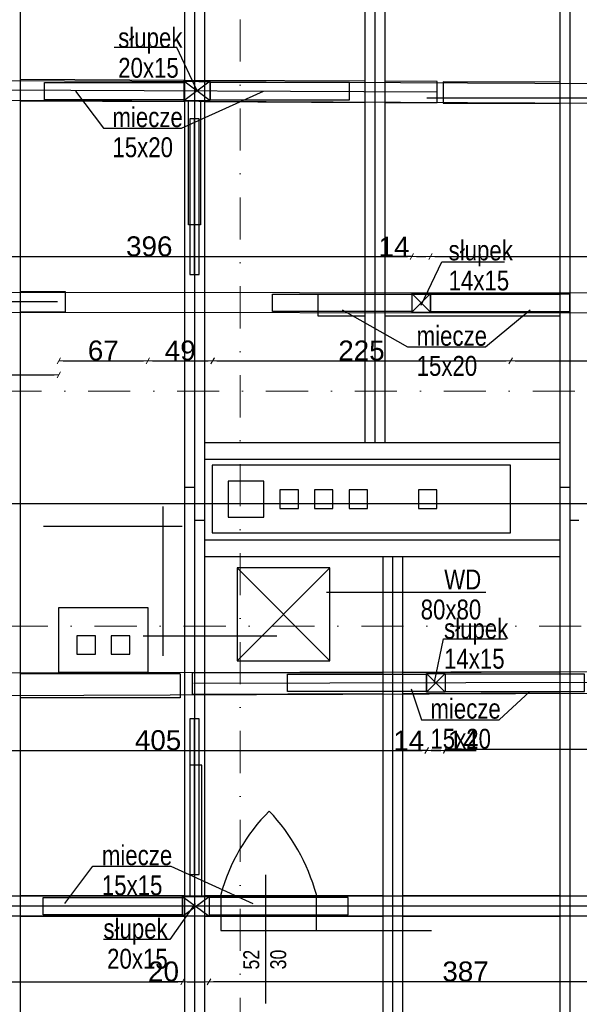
# Model space of a CAD drawing. Header units: millimetres. Extents: x 77315 to 2132699, y -120257 to -89040.
# Tile 17 of 56: x 629821 to 634041, y -114467 to -107044. Entities that reach past the tile are written whole.
import ezdxf

# ---------------------------------------------------------------- set-up
doc = ezdxf.new("R2010")
doc.units = ezdxf.units.MM
doc.header["$MEASUREMENT"] = 0
doc.linetypes.add('Dot & Dashed', pattern=[670.277762, 317.5, -176.388889, 0, -176.388874])
for name, color, linetype in [('A-OKNA-OPIS', 7, 'Continuous'), ('DIM MALY', 7, 'Continuous'), ('Nowe_Interior - Lamp', 7, 'Continuous'), ('opisy inne', 7, 'Continuous'), ('OSIE', 7, 'Continuous'), ('platew', 7, 'Continuous'), ('podwaliny', 7, 'Continuous'), ('SCIANY_KONSTR', 7, 'Continuous'), ('Structural - Grid', 7, 'Continuous'), ('wiezba', 7, 'Continuous')]:
    doc.layers.add(name, color=color, linetype=linetype)
doc.styles.add('STYL_AUTOMATYCZNY_2', font='arial.ttf')
doc.styles.add('STYL_AUTOMATYCZNY_3', font='arial.ttf', dxfattribs={"width": 0.8})
doc.dimstyles.new('STYL_AUTOMATYCZNY__11', dxfattribs={"dimtxt": 150, "dimasz": 34.231941, "dimexe": 0.18, "dimexo": 0.0625, "dimgap": 0, "dimtad": 1, "dimtih": 1, "dimtoh": 1, "dimdec": 0, "dimlfac": 0.1, "dimzin": 0, "dimdsep": 46, "dimtxsty": 'STYL_AUTOMATYCZNY_2', "dimblk": 'ARROWHEAD_2', "dimblk1": 'ARROWHEAD_2', "dimblk2": 'ARROWHEAD_2', "dimcen": 0.09, "dimse1": 1, "dimse2": 1, "dimclrd": 5, "dimclre": 5, "dimclrt": 1, "dimadec": 0, "dimazin": 0, "dimtfac": 1, "dimtdec": 4, "dimtmove": 2, "dimatfit": 3, "dimfxl": 0, "dimtolj": 1, "dimtzin": 0, "dimarcsym": 0})
doc.dimstyles.new('STYL_AUTOMATYCZNY__8', dxfattribs={"dimtxt": 150, "dimasz": 34.231941, "dimexe": 0.18, "dimexo": 0.0625, "dimgap": 0, "dimtad": 1, "dimdec": 0, "dimlfac": 0.1, "dimzin": 0, "dimdsep": 46, "dimtxsty": 'STYL_AUTOMATYCZNY_2', "dimblk": 'ARROWHEAD_2', "dimblk1": 'ARROWHEAD_2', "dimblk2": 'ARROWHEAD_2', "dimcen": 0.09, "dimse1": 1, "dimse2": 1, "dimclrd": 5, "dimclre": 5, "dimclrt": 1, "dimadec": 0, "dimazin": 0, "dimtfac": 1, "dimtdec": 4, "dimtmove": 0, "dimatfit": 3, "dimfxl": 0, "dimtolj": 1, "dimtzin": 0, "dimarcsym": 0})
doc.dimstyles.new('STYL_AUTOMATYCZNY__9', dxfattribs={"dimtxt": 150, "dimasz": 34.231941, "dimexe": 0.18, "dimexo": 0.0625, "dimgap": 0, "dimtad": 1, "dimtih": 1, "dimtoh": 1, "dimdec": 0, "dimlfac": 0.1, "dimzin": 0, "dimdsep": 46, "dimtxsty": 'STYL_AUTOMATYCZNY_2', "dimblk": 'ARROWHEAD_2', "dimblk1": 'ARROWHEAD_2', "dimblk2": 'ARROWHEAD_2', "dimcen": 0.09, "dimse1": 1, "dimse2": 1, "dimclrd": 5, "dimclre": 5, "dimclrt": 1, "dimadec": 0, "dimazin": 0, "dimtfac": 1, "dimtdec": 4, "dimtmove": 0, "dimatfit": 3, "dimfxl": 0, "dimtolj": 1, "dimtzin": 0, "dimarcsym": 0})

# ---------------------------------------------------------------- blocks, each defined once
blk = doc.blocks.new('ARROWHEAD_2')
at = {"color": 0, "linetype": 'Continuous', "lineweight": 0}
for p, q in [((0, 0), (-1, 0)), ((-0.38, -0.66), (0.38, 0.66))]:
    blk.add_line(p, q, dxfattribs=at)
blk = doc.blocks.new('*D1220', base_point=(536116.7, -11361.7))
at = {"layer": 'Defpoints', "color": 0}
for p in [(631048.9, -114044.4), (627089, -114149.3), (631048.9, -114296.4)]:
    blk.add_point(p, dxfattribs=at)
at = {"layer": 'DIM MALY', "color": 5, "lineweight": -2}
blk.add_line((627123.3, -114296.4), (631014.7, -114296.4), dxfattribs=at)
at = {"layer": 'DIM MALY', "color": 5, "lineweight": -2, "xscale": 34.23194115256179, "yscale": 34.23194115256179, "zscale": 34.23194115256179, "rotation": 180}
blk.add_blockref('ARROWHEAD_2', (627089, -114296.4), dxfattribs=at)
at = {"layer": 'DIM MALY', "color": 5, "lineweight": -2, "xscale": 34.23194115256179, "yscale": 34.23194115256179, "zscale": 34.23194115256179}
blk.add_blockref('ARROWHEAD_2', (631048.9, -114296.4), dxfattribs=at)
at = {"layer": 'DIM MALY', "color": 1, "insert": (629068.6, -114219.8), "char_height": 150, "attachment_point": 5, "style": 'STYL_AUTOMATYCZNY_2'}
blk.add_mtext('\\A1;396', dxfattribs=at)
blk = doc.blocks.new('*D1222', base_point=(536116.7, -11361.7))
at = {"layer": 'Defpoints', "color": 0}
for p in [(631048.9, -114044.4), (627089, -114149.3), (631048.9, -114296.4)]:
    blk.add_point(p, dxfattribs=at)
at = {"layer": 'DIM MALY', "color": 5, "lineweight": -2}
blk.add_line((627123.3, -114296.4), (631014.7, -114296.4), dxfattribs=at)
at = {"layer": 'DIM MALY', "color": 5, "lineweight": -2, "xscale": 34.23194115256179, "yscale": 34.23194115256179, "zscale": 34.23194115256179, "rotation": 180}
blk.add_blockref('ARROWHEAD_2', (627089, -114296.4), dxfattribs=at)
at = {"layer": 'DIM MALY', "color": 5, "lineweight": -2, "xscale": 34.23194115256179, "yscale": 34.23194115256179, "zscale": 34.23194115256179}
blk.add_blockref('ARROWHEAD_2', (631048.9, -114296.4), dxfattribs=at)
at = {"layer": 'DIM MALY', "color": 1, "insert": (629068.6, -114219.8), "char_height": 150, "attachment_point": 5, "style": 'STYL_AUTOMATYCZNY_2'}
blk.add_mtext('\\A1;396', dxfattribs=at)
blk = doc.blocks.new('*D1223', base_point=(536116.7, -11361.7))
at = {"layer": 'Defpoints', "color": 0}
for p in [(631248.9, -113932.6), (631048.9, -114044.4), (631248.9, -114296.4)]:
    blk.add_point(p, dxfattribs=at)
at = {"layer": 'DIM MALY', "color": 5, "lineweight": -2}
for p, q in [((631014.7, -114296.4), (630797.8, -114296.4)), ((631048.9, -114296.4), (631014.7, -114296.4)), ((631083.1, -114296.4), (631214.7, -114296.4))]:
    blk.add_line(p, q, dxfattribs=at)
at = {"layer": 'DIM MALY', "color": 5, "lineweight": -2, "xscale": 34.23194115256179, "yscale": 34.23194115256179, "zscale": 34.23194115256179, "rotation": 180}
blk.add_blockref('ARROWHEAD_2', (631048.9, -114296.4), dxfattribs=at)
at = {"layer": 'DIM MALY', "color": 5, "lineweight": -2, "xscale": 34.23194115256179, "yscale": 34.23194115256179, "zscale": 34.23194115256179}
blk.add_blockref('ARROWHEAD_2', (631248.9, -114296.4), dxfattribs=at)
at = {"layer": 'DIM MALY', "color": 1, "insert": (630906.2, -114219.8), "char_height": 150, "attachment_point": 5, "style": 'STYL_AUTOMATYCZNY_2'}
blk.add_mtext('\\A1;20', dxfattribs=at)
blk = doc.blocks.new('*D1224', base_point=(536116.7, -11361.7))
at = {"layer": 'Defpoints', "color": 0}
for p in [(635118.9, -114005.5), (631248.9, -114044.4), (631248.9, -114296.4)]:
    blk.add_point(p, dxfattribs=at)
at = {"layer": 'DIM MALY', "color": 5, "lineweight": -2}
blk.add_line((635084.7, -114296.4), (631283.1, -114296.4), dxfattribs=at)
at = {"layer": 'DIM MALY', "color": 5, "lineweight": -2, "xscale": 34.23194115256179, "yscale": 34.23194115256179, "zscale": 34.23194115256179, "rotation": 180}
blk.add_blockref('ARROWHEAD_2', (631248.9, -114296.4), dxfattribs=at)
at = {"layer": 'DIM MALY', "color": 5, "lineweight": -2, "xscale": 34.23194115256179, "yscale": 34.23194115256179, "zscale": 34.23194115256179}
blk.add_blockref('ARROWHEAD_2', (635118.9, -114296.4), dxfattribs=at)
at = {"layer": 'DIM MALY', "color": 1, "insert": (633183.5, -114219.8), "char_height": 150, "attachment_point": 5, "style": 'STYL_AUTOMATYCZNY_2'}
blk.add_mtext('\\A1;387', dxfattribs=at)
blk = doc.blocks.new('*D1238', base_point=(536116.7, -11361.7))
at = {"layer": 'Defpoints', "color": 0}
for p in [(632778.9, -108742.6), (632918.9, -108830.2), (632918.9, -109080.6)]:
    blk.add_point(p, dxfattribs=at)
at = {"layer": 'DIM MALY', "color": 5, "lineweight": -2}
for p, q in [((632744.7, -108830.2), (632544.5, -108830.2)), ((632778.9, -108830.2), (632744.7, -108830.2)), ((632813.1, -108830.2), (632884.7, -108830.2))]:
    blk.add_line(p, q, dxfattribs=at)
at = {"layer": 'DIM MALY', "color": 5, "lineweight": -2, "xscale": 34.23194115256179, "yscale": 34.23194115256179, "zscale": 34.23194115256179, "rotation": 180}
blk.add_blockref('ARROWHEAD_2', (632778.9, -108830.2), dxfattribs=at)
at = {"layer": 'DIM MALY', "color": 5, "lineweight": -2, "xscale": 34.23194115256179, "yscale": 34.23194115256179, "zscale": 34.23194115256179}
blk.add_blockref('ARROWHEAD_2', (632918.9, -108830.2), dxfattribs=at)
at = {"layer": 'DIM MALY', "color": 1, "insert": (632644.6, -108754.9), "char_height": 150, "attachment_point": 5, "style": 'STYL_AUTOMATYCZNY_2'}
blk.add_mtext('\\A1;14', dxfattribs=at)
blk = doc.blocks.new('*D1240', base_point=(536116.7, -11361.7))
at = {"layer": 'Defpoints', "color": 0}
for p in [(632778.9, -108742.6), (632918.9, -108830.2), (632918.9, -109080.6)]:
    blk.add_point(p, dxfattribs=at)
at = {"layer": 'DIM MALY', "color": 5, "lineweight": -2}
for p, q in [((632744.7, -108830.2), (632544.5, -108830.2)), ((632778.9, -108830.2), (632744.7, -108830.2)), ((632813.1, -108830.2), (632884.7, -108830.2))]:
    blk.add_line(p, q, dxfattribs=at)
at = {"layer": 'DIM MALY', "color": 5, "lineweight": -2, "xscale": 34.23194115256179, "yscale": 34.23194115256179, "zscale": 34.23194115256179, "rotation": 180}
blk.add_blockref('ARROWHEAD_2', (632778.9, -108830.2), dxfattribs=at)
at = {"layer": 'DIM MALY', "color": 5, "lineweight": -2, "xscale": 34.23194115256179, "yscale": 34.23194115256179, "zscale": 34.23194115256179}
blk.add_blockref('ARROWHEAD_2', (632918.9, -108830.2), dxfattribs=at)
at = {"layer": 'DIM MALY', "color": 1, "insert": (632644.6, -108754.9), "char_height": 150, "attachment_point": 5, "style": 'STYL_AUTOMATYCZNY_2'}
blk.add_mtext('\\A1;14', dxfattribs=at)
blk = doc.blocks.new('*D1241', base_point=(536116.7, -11361.7))
at = {"layer": 'Defpoints', "color": 0}
for p in [(636878.9, -108830.2), (636878.9, -108885.7), (632918.9, -109080.6)]:
    blk.add_point(p, dxfattribs=at)
at = {"layer": 'DIM MALY', "color": 5, "lineweight": -2}
blk.add_line((632953.1, -108830.2), (636844.7, -108830.2), dxfattribs=at)
at = {"layer": 'DIM MALY', "color": 5, "lineweight": -2, "xscale": 34.23194115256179, "yscale": 34.23194115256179, "zscale": 34.23194115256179, "rotation": 180}
blk.add_blockref('ARROWHEAD_2', (632918.9, -108830.2), dxfattribs=at)
at = {"layer": 'DIM MALY', "color": 5, "lineweight": -2, "xscale": 34.23194115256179, "yscale": 34.23194115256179, "zscale": 34.23194115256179}
blk.add_blockref('ARROWHEAD_2', (636878.9, -108830.2), dxfattribs=at)
at = {"layer": 'DIM MALY', "color": 1, "insert": (634898.5, -108753.6), "char_height": 150, "attachment_point": 5, "style": 'STYL_AUTOMATYCZNY_2'}
blk.add_mtext('\\A1;396', dxfattribs=at)
blk = doc.blocks.new('*D1260', base_point=(536116.7, -11361.7))
at = {"layer": 'Defpoints', "color": 0}
for p in [(633030.3, -112200.4), (637000.3, -112173.1), (633030.3, -112545.4)]:
    blk.add_point(p, dxfattribs=at)
at = {"layer": 'DIM MALY', "color": 5, "lineweight": -2}
blk.add_line((636966.1, -112545.4), (633064.5, -112545.4), dxfattribs=at)
at = {"layer": 'DIM MALY', "color": 5, "lineweight": -2, "xscale": 34.23194115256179, "yscale": 34.23194115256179, "zscale": 34.23194115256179, "rotation": 180}
blk.add_blockref('ARROWHEAD_2', (633030.3, -112545.4), dxfattribs=at)
at = {"layer": 'DIM MALY', "color": 5, "lineweight": -2, "xscale": 34.23194115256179, "yscale": 34.23194115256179, "zscale": 34.23194115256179}
blk.add_blockref('ARROWHEAD_2', (637000.3, -112545.4), dxfattribs=at)
at = {"layer": 'DIM MALY', "color": 1, "insert": (635014.9, -112468.7), "char_height": 150, "attachment_point": 5, "style": 'STYL_AUTOMATYCZNY_2'}
blk.add_mtext('\\A1;397', dxfattribs=at)
blk = doc.blocks.new('*D1261', base_point=(536116.7, -11361.7))
at = {"layer": 'Defpoints', "color": 0}
for p in [(632890.3, -112200.4), (633030.3, -112200.4), (632890.3, -112552.9)]:
    blk.add_point(p, dxfattribs=at)
at = {"layer": 'DIM MALY', "color": 5, "lineweight": -2}
for p, q in [((632996.1, -112552.9), (632924.5, -112552.9)), ((633030.3, -112552.9), (633064.5, -112552.9)), ((633064.5, -112552.9), (633264.7, -112552.9))]:
    blk.add_line(p, q, dxfattribs=at)
at = {"layer": 'DIM MALY', "color": 5, "lineweight": -2, "xscale": 34.23194115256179, "yscale": 34.23194115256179, "zscale": 34.23194115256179, "rotation": 180}
blk.add_blockref('ARROWHEAD_2', (632890.3, -112552.9), dxfattribs=at)
at = {"layer": 'DIM MALY', "color": 5, "lineweight": -2, "xscale": 34.23194115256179, "yscale": 34.23194115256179, "zscale": 34.23194115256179}
blk.add_blockref('ARROWHEAD_2', (633030.3, -112552.9), dxfattribs=at)
at = {"layer": 'DIM MALY', "color": 1, "insert": (633164.6, -112477.6), "char_height": 150, "attachment_point": 5, "style": 'STYL_AUTOMATYCZNY_2'}
blk.add_mtext('\\A1;14', dxfattribs=at)
blk = doc.blocks.new('*D1262', base_point=(536116.7, -11361.7))
at = {"layer": 'Defpoints', "color": 0}
for p in [(628840.5, -112215.8), (632890.3, -112200.4), (632890.3, -112552.9)]:
    blk.add_point(p, dxfattribs=at)
at = {"layer": 'DIM MALY', "color": 5, "lineweight": -2}
blk.add_line((628874.8, -112552.9), (632856.1, -112552.9), dxfattribs=at)
at = {"layer": 'DIM MALY', "color": 5, "lineweight": -2, "xscale": 34.23194115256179, "yscale": 34.23194115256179, "zscale": 34.23194115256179, "rotation": 180}
blk.add_blockref('ARROWHEAD_2', (628840.5, -112552.9), dxfattribs=at)
at = {"layer": 'DIM MALY', "color": 5, "lineweight": -2, "xscale": 34.23194115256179, "yscale": 34.23194115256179, "zscale": 34.23194115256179}
blk.add_blockref('ARROWHEAD_2', (632890.3, -112552.9), dxfattribs=at)
at = {"layer": 'DIM MALY', "color": 1, "insert": (630865, -112476.3), "char_height": 150, "attachment_point": 5, "style": 'STYL_AUTOMATYCZNY_2'}
blk.add_mtext('\\A1;405', dxfattribs=at)
blk = doc.blocks.new('*D1263', base_point=(536116.7, -11361.7))
at = {"layer": 'Defpoints', "color": 0}
for p in [(632890.3, -112200.4), (633030.3, -112200.4), (633030.3, -112552.9)]:
    blk.add_point(p, dxfattribs=at)
at = {"layer": 'DIM MALY', "color": 5, "lineweight": -2}
for p, q in [((632856.1, -112552.9), (632655.9, -112552.9)), ((632890.3, -112552.9), (632856.1, -112552.9)), ((632924.5, -112552.9), (632996.1, -112552.9))]:
    blk.add_line(p, q, dxfattribs=at)
at = {"layer": 'DIM MALY', "color": 5, "lineweight": -2, "xscale": 34.23194115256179, "yscale": 34.23194115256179, "zscale": 34.23194115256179, "rotation": 180}
blk.add_blockref('ARROWHEAD_2', (632890.3, -112552.9), dxfattribs=at)
at = {"layer": 'DIM MALY', "color": 5, "lineweight": -2, "xscale": 34.23194115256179, "yscale": 34.23194115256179, "zscale": 34.23194115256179}
blk.add_blockref('ARROWHEAD_2', (633030.3, -112552.9), dxfattribs=at)
at = {"layer": 'DIM MALY', "color": 1, "insert": (632756, -112477.6), "char_height": 150, "attachment_point": 5, "style": 'STYL_AUTOMATYCZNY_2'}
blk.add_mtext('\\A1;14', dxfattribs=at)
blk = doc.blocks.new('*D1265', base_point=(536116.7, -11361.7))
at = {"layer": 'Defpoints', "color": 0}
for p in [(628840.5, -112215.8), (632890.3, -112200.4), (632890.3, -112552.9)]:
    blk.add_point(p, dxfattribs=at)
at = {"layer": 'DIM MALY', "color": 5, "lineweight": -2}
blk.add_line((628874.8, -112552.9), (632856.1, -112552.9), dxfattribs=at)
at = {"layer": 'DIM MALY', "color": 5, "lineweight": -2, "xscale": 34.23194115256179, "yscale": 34.23194115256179, "zscale": 34.23194115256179, "rotation": 180}
blk.add_blockref('ARROWHEAD_2', (628840.5, -112552.9), dxfattribs=at)
at = {"layer": 'DIM MALY', "color": 5, "lineweight": -2, "xscale": 34.23194115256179, "yscale": 34.23194115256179, "zscale": 34.23194115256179}
blk.add_blockref('ARROWHEAD_2', (632890.3, -112552.9), dxfattribs=at)
at = {"layer": 'DIM MALY', "color": 1, "insert": (630865, -112476.3), "char_height": 150, "attachment_point": 5, "style": 'STYL_AUTOMATYCZNY_2'}
blk.add_mtext('\\A1;405', dxfattribs=at)
blk = doc.blocks.new('*D1266', base_point=(536116.7, -11361.7))
at = {"layer": 'Defpoints', "color": 0}
for p in [(632890.3, -112200.4), (633030.3, -112200.4), (633030.3, -112552.9)]:
    blk.add_point(p, dxfattribs=at)
at = {"layer": 'DIM MALY', "color": 5, "lineweight": -2}
for p, q in [((632856.1, -112552.9), (632655.9, -112552.9)), ((632890.3, -112552.9), (632856.1, -112552.9)), ((632924.5, -112552.9), (632996.1, -112552.9))]:
    blk.add_line(p, q, dxfattribs=at)
at = {"layer": 'DIM MALY', "color": 5, "lineweight": -2, "xscale": 34.23194115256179, "yscale": 34.23194115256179, "zscale": 34.23194115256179, "rotation": 180}
blk.add_blockref('ARROWHEAD_2', (632890.3, -112552.9), dxfattribs=at)
at = {"layer": 'DIM MALY', "color": 5, "lineweight": -2, "xscale": 34.23194115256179, "yscale": 34.23194115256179, "zscale": 34.23194115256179}
blk.add_blockref('ARROWHEAD_2', (633030.3, -112552.9), dxfattribs=at)
at = {"layer": 'DIM MALY', "color": 1, "insert": (632756, -112477.6), "char_height": 150, "attachment_point": 5, "style": 'STYL_AUTOMATYCZNY_2'}
blk.add_mtext('\\A1;14', dxfattribs=at)
blk = doc.blocks.new('*D1278', base_point=(536116.7, -11361.7))
at = {"layer": 'Defpoints', "color": 0}
for p in [(627559.5, -109095.5), (629899.7, -109095.5), (627563.6, -109245.5)]:
    blk.add_point(p, dxfattribs=at)
at = {"layer": 'DIM MALY', "color": 5, "lineweight": -2}
for p, q in [((627559.5, -109211.2), (627559.5, -109129.7)), ((627559.5, -109245.5), (627559.5, -109373.1))]:
    blk.add_line(p, q, dxfattribs=at)
at = {"layer": 'DIM MALY', "color": 5, "lineweight": -2, "xscale": 34.23194115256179, "yscale": 34.23194115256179, "zscale": 34.23194115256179}
for p, rotation in [((627559.5, -109095.5), 90), ((627559.5, -109245.5), 270)]:
    blk.add_blockref('ARROWHEAD_2', p, dxfattribs=dict(at, rotation=rotation))
at = {"layer": 'DIM MALY', "color": 1, "insert": (627458.6, -109373.1), "char_height": 150, "attachment_point": 5, "rotation": 90, "style": 'STYL_AUTOMATYCZNY_2'}
blk.add_mtext('\\A1;15', dxfattribs=at)
blk = doc.blocks.new('*D1639', base_point=(536116.7, -11361.7))
at = {"layer": 'Defpoints', "color": 0}
for p in [(632778.9, -108742.6), (632778.9, -108830.2), (628818.9, -109170.5)]:
    blk.add_point(p, dxfattribs=at)
at = {"layer": 'DIM MALY', "color": 5, "lineweight": -2}
blk.add_line((628853.2, -108830.2), (632744.7, -108830.2), dxfattribs=at)
at = {"layer": 'DIM MALY', "color": 5, "lineweight": -2, "xscale": 34.23194115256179, "yscale": 34.23194115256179, "zscale": 34.23194115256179, "rotation": 180}
blk.add_blockref('ARROWHEAD_2', (628818.9, -108830.2), dxfattribs=at)
at = {"layer": 'DIM MALY', "color": 5, "lineweight": -2, "xscale": 34.23194115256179, "yscale": 34.23194115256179, "zscale": 34.23194115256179}
blk.add_blockref('ARROWHEAD_2', (632778.9, -108830.2), dxfattribs=at)
at = {"layer": 'DIM MALY', "color": 1, "insert": (630798.5, -108753.6), "char_height": 150, "attachment_point": 5, "style": 'STYL_AUTOMATYCZNY_2'}
blk.add_mtext('\\A1;396', dxfattribs=at)
blk = doc.blocks.new('*D1640', base_point=(536116.7, -11361.7))
at = {"layer": 'Defpoints', "color": 0}
for p in [(632778.9, -108742.6), (632918.9, -108830.2), (632918.9, -109080.6)]:
    blk.add_point(p, dxfattribs=at)
at = {"layer": 'DIM MALY', "color": 5, "lineweight": -2}
for p, q in [((632744.7, -108830.2), (632544.5, -108830.2)), ((632778.9, -108830.2), (632744.7, -108830.2)), ((632813.1, -108830.2), (632884.7, -108830.2))]:
    blk.add_line(p, q, dxfattribs=at)
at = {"layer": 'DIM MALY', "color": 5, "lineweight": -2, "xscale": 34.23194115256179, "yscale": 34.23194115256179, "zscale": 34.23194115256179, "rotation": 180}
blk.add_blockref('ARROWHEAD_2', (632778.9, -108830.2), dxfattribs=at)
at = {"layer": 'DIM MALY', "color": 5, "lineweight": -2, "xscale": 34.23194115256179, "yscale": 34.23194115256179, "zscale": 34.23194115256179}
blk.add_blockref('ARROWHEAD_2', (632918.9, -108830.2), dxfattribs=at)
at = {"layer": 'DIM MALY', "color": 1, "insert": (632644.6, -108754.9), "char_height": 150, "attachment_point": 5, "style": 'STYL_AUTOMATYCZNY_2'}
blk.add_mtext('\\A1;14', dxfattribs=at)
blk = doc.blocks.new('*D1642', base_point=(536116.7, -11361.7))
at = {"layer": 'Defpoints', "color": 0}
for p in [(632778.9, -108742.6), (632778.9, -108830.2), (628818.9, -109170.5)]:
    blk.add_point(p, dxfattribs=at)
at = {"layer": 'DIM MALY', "color": 5, "lineweight": -2}
blk.add_line((628853.2, -108830.2), (632744.7, -108830.2), dxfattribs=at)
at = {"layer": 'DIM MALY', "color": 5, "lineweight": -2, "xscale": 34.23194115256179, "yscale": 34.23194115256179, "zscale": 34.23194115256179, "rotation": 180}
blk.add_blockref('ARROWHEAD_2', (628818.9, -108830.2), dxfattribs=at)
at = {"layer": 'DIM MALY', "color": 5, "lineweight": -2, "xscale": 34.23194115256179, "yscale": 34.23194115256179, "zscale": 34.23194115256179}
blk.add_blockref('ARROWHEAD_2', (632778.9, -108830.2), dxfattribs=at)
at = {"layer": 'DIM MALY', "color": 1, "insert": (630798.5, -108753.6), "char_height": 150, "attachment_point": 5, "style": 'STYL_AUTOMATYCZNY_2'}
blk.add_mtext('\\A1;396', dxfattribs=at)
blk = doc.blocks.new('*D1643', base_point=(536116.7, -11361.7))
at = {"layer": 'Defpoints', "color": 0}
for p in [(632778.9, -108742.6), (632918.9, -108830.2), (632918.9, -109080.6)]:
    blk.add_point(p, dxfattribs=at)
at = {"layer": 'DIM MALY', "color": 5, "lineweight": -2}
for p, q in [((632744.7, -108830.2), (632544.5, -108830.2)), ((632778.9, -108830.2), (632744.7, -108830.2)), ((632813.1, -108830.2), (632884.7, -108830.2))]:
    blk.add_line(p, q, dxfattribs=at)
at = {"layer": 'DIM MALY', "color": 5, "lineweight": -2, "xscale": 34.23194115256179, "yscale": 34.23194115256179, "zscale": 34.23194115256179, "rotation": 180}
blk.add_blockref('ARROWHEAD_2', (632778.9, -108830.2), dxfattribs=at)
at = {"layer": 'DIM MALY', "color": 5, "lineweight": -2, "xscale": 34.23194115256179, "yscale": 34.23194115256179, "zscale": 34.23194115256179}
blk.add_blockref('ARROWHEAD_2', (632918.9, -108830.2), dxfattribs=at)
at = {"layer": 'DIM MALY', "color": 1, "insert": (632644.6, -108754.9), "char_height": 150, "attachment_point": 5, "style": 'STYL_AUTOMATYCZNY_2'}
blk.add_mtext('\\A1;14', dxfattribs=at)
blk = doc.blocks.new('*D1662', base_point=(536116.7, -11361.7))
at = {"layer": 'Defpoints', "color": 0}
for p in [(632778.9, -108742.6), (632778.9, -108830.2), (628818.9, -109170.5)]:
    blk.add_point(p, dxfattribs=at)
at = {"layer": 'DIM MALY', "color": 5, "lineweight": -2}
blk.add_line((628853.2, -108830.2), (632744.7, -108830.2), dxfattribs=at)
at = {"layer": 'DIM MALY', "color": 5, "lineweight": -2, "xscale": 34.23194115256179, "yscale": 34.23194115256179, "zscale": 34.23194115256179, "rotation": 180}
blk.add_blockref('ARROWHEAD_2', (628818.9, -108830.2), dxfattribs=at)
at = {"layer": 'DIM MALY', "color": 5, "lineweight": -2, "xscale": 34.23194115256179, "yscale": 34.23194115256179, "zscale": 34.23194115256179}
blk.add_blockref('ARROWHEAD_2', (632778.9, -108830.2), dxfattribs=at)
at = {"layer": 'DIM MALY', "color": 1, "insert": (630798.5, -108753.6), "char_height": 150, "attachment_point": 5, "style": 'STYL_AUTOMATYCZNY_2'}
blk.add_mtext('\\A1;396', dxfattribs=at)
blk = doc.blocks.new('*D1663', base_point=(536116.7, -11361.7))
at = {"layer": 'Defpoints', "color": 0}
for p in [(632778.9, -108742.6), (632918.9, -108830.2), (632918.9, -109080.6)]:
    blk.add_point(p, dxfattribs=at)
at = {"layer": 'DIM MALY', "color": 5, "lineweight": -2}
for p, q in [((632744.7, -108830.2), (632544.5, -108830.2)), ((632778.9, -108830.2), (632744.7, -108830.2)), ((632813.1, -108830.2), (632884.7, -108830.2))]:
    blk.add_line(p, q, dxfattribs=at)
at = {"layer": 'DIM MALY', "color": 5, "lineweight": -2, "xscale": 34.23194115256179, "yscale": 34.23194115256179, "zscale": 34.23194115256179, "rotation": 180}
blk.add_blockref('ARROWHEAD_2', (632778.9, -108830.2), dxfattribs=at)
at = {"layer": 'DIM MALY', "color": 5, "lineweight": -2, "xscale": 34.23194115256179, "yscale": 34.23194115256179, "zscale": 34.23194115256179}
blk.add_blockref('ARROWHEAD_2', (632918.9, -108830.2), dxfattribs=at)
at = {"layer": 'DIM MALY', "color": 1, "insert": (632644.6, -108754.9), "char_height": 150, "attachment_point": 5, "style": 'STYL_AUTOMATYCZNY_2'}
blk.add_mtext('\\A1;14', dxfattribs=at)
blk = doc.blocks.new('*D1668', base_point=(536116.7, -11361.7))
at = {"layer": 'Defpoints', "color": 0}
for p in [(633523.4, -109615.5), (631274.8, -109947.6), (633523.4, -110135.7)]:
    blk.add_point(p, dxfattribs=at)
at = {"layer": 'DIM MALY', "color": 5, "lineweight": -2}
blk.add_line((631309, -109615.5), (633489.1, -109615.5), dxfattribs=at)
at = {"layer": 'DIM MALY', "color": 5, "lineweight": -2, "xscale": 34.23194115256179, "yscale": 34.23194115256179, "zscale": 34.23194115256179, "rotation": 180}
blk.add_blockref('ARROWHEAD_2', (631274.8, -109615.5), dxfattribs=at)
at = {"layer": 'DIM MALY', "color": 5, "lineweight": -2, "xscale": 34.23194115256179, "yscale": 34.23194115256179, "zscale": 34.23194115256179}
blk.add_blockref('ARROWHEAD_2', (633523.4, -109615.5), dxfattribs=at)
at = {"layer": 'DIM MALY', "color": 1, "insert": (632398.7, -109538.9), "char_height": 150, "attachment_point": 5, "style": 'STYL_AUTOMATYCZNY_2'}
blk.add_mtext('\\A1;225', dxfattribs=at)
blk = doc.blocks.new('*D1669', base_point=(536116.7, -11361.7))
at = {"layer": 'Defpoints', "color": 0}
for p in [(633523.4, -109615.5), (631274.8, -109947.6), (633523.4, -110135.7)]:
    blk.add_point(p, dxfattribs=at)
at = {"layer": 'DIM MALY', "color": 5, "lineweight": -2}
blk.add_line((631309, -109615.5), (633489.1, -109615.5), dxfattribs=at)
at = {"layer": 'DIM MALY', "color": 5, "lineweight": -2, "xscale": 34.23194115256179, "yscale": 34.23194115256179, "zscale": 34.23194115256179, "rotation": 180}
blk.add_blockref('ARROWHEAD_2', (631274.8, -109615.5), dxfattribs=at)
at = {"layer": 'DIM MALY', "color": 5, "lineweight": -2, "xscale": 34.23194115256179, "yscale": 34.23194115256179, "zscale": 34.23194115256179}
blk.add_blockref('ARROWHEAD_2', (633523.4, -109615.5), dxfattribs=at)
at = {"layer": 'DIM MALY', "color": 1, "insert": (632398.7, -109538.9), "char_height": 150, "attachment_point": 5, "style": 'STYL_AUTOMATYCZNY_2'}
blk.add_mtext('\\A1;225', dxfattribs=at)
blk = doc.blocks.new('*D1670', base_point=(536116.7, -11361.7))
at = {"layer": 'Defpoints', "color": 0}
for p in [(637353.9, -109615.5), (633523.4, -110135.7), (637353.9, -110102.4)]:
    blk.add_point(p, dxfattribs=at)
at = {"layer": 'DIM MALY', "color": 5, "lineweight": -2}
blk.add_line((633557.6, -109615.5), (637319.7, -109615.5), dxfattribs=at)
at = {"layer": 'DIM MALY', "color": 5, "lineweight": -2, "xscale": 34.23194115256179, "yscale": 34.23194115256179, "zscale": 34.23194115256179, "rotation": 180}
blk.add_blockref('ARROWHEAD_2', (633523.4, -109615.5), dxfattribs=at)
at = {"layer": 'DIM MALY', "color": 5, "lineweight": -2, "xscale": 34.23194115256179, "yscale": 34.23194115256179, "zscale": 34.23194115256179}
blk.add_blockref('ARROWHEAD_2', (637353.9, -109615.5), dxfattribs=at)
at = {"layer": 'DIM MALY', "color": 1, "insert": (635438.3, -109538.8), "char_height": 150, "attachment_point": 5, "style": 'STYL_AUTOMATYCZNY_2'}
blk.add_mtext('\\A1;383', dxfattribs=at)
blk = doc.blocks.new('*D1674', base_point=(536116.7, -11361.7))
at = {"layer": 'Defpoints', "color": 0}
for p in [(630115.8, -109720.5), (623933.4, -109947.7), (630115.8, -109947.6)]:
    blk.add_point(p, dxfattribs=at)
at = {"layer": 'DIM MALY', "color": 5, "lineweight": -2}
blk.add_line((623967.6, -109720.5), (630081.6, -109720.5), dxfattribs=at)
at = {"layer": 'DIM MALY', "color": 5, "lineweight": -2, "xscale": 34.23194115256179, "yscale": 34.23194115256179, "zscale": 34.23194115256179, "rotation": 180}
blk.add_blockref('ARROWHEAD_2', (623933.4, -109720.5), dxfattribs=at)
at = {"layer": 'DIM MALY', "color": 5, "lineweight": -2, "xscale": 34.23194115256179, "yscale": 34.23194115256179, "zscale": 34.23194115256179}
blk.add_blockref('ARROWHEAD_2', (630115.8, -109720.5), dxfattribs=at)
at = {"layer": 'DIM MALY', "color": 1, "insert": (626691.3, -109616.9), "char_height": 150, "attachment_point": 5, "style": 'STYL_AUTOMATYCZNY_2'}
blk.add_mtext('\\A1;618', dxfattribs=at)
blk = doc.blocks.new('*D1675', base_point=(536116.7, -11361.7))
at = {"layer": 'Defpoints', "color": 0}
for p in [(630788.2, -109615.5), (630115.8, -109947.6), (630788.2, -111388.1)]:
    blk.add_point(p, dxfattribs=at)
at = {"layer": 'DIM MALY', "color": 5, "lineweight": -2}
blk.add_line((630150.1, -109615.5), (630754, -109615.5), dxfattribs=at)
at = {"layer": 'DIM MALY', "color": 5, "lineweight": -2, "xscale": 34.23194115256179, "yscale": 34.23194115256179, "zscale": 34.23194115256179, "rotation": 180}
blk.add_blockref('ARROWHEAD_2', (630115.8, -109615.5), dxfattribs=at)
at = {"layer": 'DIM MALY', "color": 5, "lineweight": -2, "xscale": 34.23194115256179, "yscale": 34.23194115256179, "zscale": 34.23194115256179}
blk.add_blockref('ARROWHEAD_2', (630788.2, -109615.5), dxfattribs=at)
at = {"layer": 'DIM MALY', "color": 1, "insert": (630451.8, -109538.9), "char_height": 150, "attachment_point": 5, "style": 'STYL_AUTOMATYCZNY_2'}
blk.add_mtext('\\A1;67', dxfattribs=at)
blk = doc.blocks.new('*D1676', base_point=(536116.7, -11361.7))
at = {"layer": 'Defpoints', "color": 0}
for p in [(631276.4, -109615.5), (631276.4, -110382.8), (630788.2, -111388.1)]:
    blk.add_point(p, dxfattribs=at)
at = {"layer": 'DIM MALY', "color": 5, "lineweight": -2}
blk.add_line((630822.5, -109615.5), (631242.1, -109615.5), dxfattribs=at)
at = {"layer": 'DIM MALY', "color": 5, "lineweight": -2, "xscale": 34.23194115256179, "yscale": 34.23194115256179, "zscale": 34.23194115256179, "rotation": 180}
blk.add_blockref('ARROWHEAD_2', (630788.2, -109615.5), dxfattribs=at)
at = {"layer": 'DIM MALY', "color": 5, "lineweight": -2, "xscale": 34.23194115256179, "yscale": 34.23194115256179, "zscale": 34.23194115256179}
blk.add_blockref('ARROWHEAD_2', (631276.4, -109615.5), dxfattribs=at)
at = {"layer": 'DIM MALY', "color": 1, "insert": (631032.1, -109538.9), "char_height": 150, "attachment_point": 5, "style": 'STYL_AUTOMATYCZNY_2'}
blk.add_mtext('\\A1;49', dxfattribs=at)
blk = doc.blocks.new('*D1696', base_point=(536116.7, -11361.7))
at = {"layer": 'Defpoints', "color": 0}
for p in [(630788.2, -109615.5), (630115.8, -109947.6), (630788.2, -111388.1)]:
    blk.add_point(p, dxfattribs=at)
at = {"layer": 'DIM MALY', "color": 5, "lineweight": -2}
blk.add_line((630150.1, -109615.5), (630754, -109615.5), dxfattribs=at)
at = {"layer": 'DIM MALY', "color": 5, "lineweight": -2, "xscale": 34.23194115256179, "yscale": 34.23194115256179, "zscale": 34.23194115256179, "rotation": 180}
blk.add_blockref('ARROWHEAD_2', (630115.8, -109615.5), dxfattribs=at)
at = {"layer": 'DIM MALY', "color": 5, "lineweight": -2, "xscale": 34.23194115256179, "yscale": 34.23194115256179, "zscale": 34.23194115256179}
blk.add_blockref('ARROWHEAD_2', (630788.2, -109615.5), dxfattribs=at)
at = {"layer": 'DIM MALY', "color": 1, "insert": (630451.8, -109538.9), "char_height": 150, "attachment_point": 5, "style": 'STYL_AUTOMATYCZNY_2'}
blk.add_mtext('\\A1;67', dxfattribs=at)

msp = doc.modelspace()

# ---------------------------------------------------------------- linework, layer by layer
for p, q in [((630903, -111840.7), (630903, -110713.9)), ((631046.7, -110863.9), (630001.1, -110864)), ((631759.4, -111690.7), (630753, -111690.7))]:
    msp.add_line(p, q)
at = {"layer": 'A-OKNA-OPIS'}
msp.add_line((631676, -113491.2), (631676, -114461.5), dxfattribs=at)
at = {"layer": 'DIM MALY'}
msp.add_line((631852.5, -113909.4), (632927.8, -113909.4), dxfattribs=at)
at = {"layer": 'Nowe_Interior - Lamp'}
for points in [[(631104.9, -107791.4), (631104.9, -108965.4), (631173.9, -108965.4), (631173.9, -107791.4)], [(631104.9, -112313.4), (631104.9, -113487.4), (631173.9, -113487.4), (631173.9, -112313.4)]]:
    msp.add_lwpolyline(points, close=True, dxfattribs=at)
for points in [[(631139.4, -108965.4), (631139.4, -107791.4)], [(631139.4, -113487.4), (631139.4, -112313.4)]]:
    msp.add_lwpolyline(points, dxfattribs=at)
at = {"layer": 'opisy inne'}
for points in [[(631158.8, -107579.3), (631005.8, -107253.3), (630533.2, -107253.3)], [(630242.3, -107582.1), (630452.6, -107861.9), (631040.5, -107861.9), (631659.7, -107582.1)], [(632848.9, -109195.5), (633003.8, -108869.4), (633476.4, -108869.4)], [(632253.9, -109230.4), (632746.5, -109510.1), (633334.5, -109510.1), (633671.3, -109230.4)], [(633337.7, -111361.8), (632726.6, -111361.8), (632134, -111361.8)], [(632950.2, -112038.4), (633017.2, -111712.4), (633489.8, -111712.4)], [(632773.3, -112089.1), (632850.3, -112321), (633438.2, -112321), (633668, -112107.3)], [(630162.5, -113705.5), (630372.8, -113425.7), (630960.7, -113425.7), (631579.9, -113705.4)], [(631145.8, -113705.4), (630954.1, -113977.8), (630452.2, -113977.8)]]:
    msp.add_lwpolyline(points, dxfattribs=at)
at = {"layer": 'OSIE'}
for p, q in [((631140.4, -104546.9), (631140.4, -116836.9)), ((632498.9, -104546.9), (632498.9, -110232)), ((633968.9, -104546.9), (633968.9, -116836.9)), ((632968.6, -107589.4), (627038.7, -107563.4)), ((643928.9, -107635.5), (632891.5, -107635.5)), ((630107.7, -109170.5), (626809.9, -109170.5)), ((623016.9, -110691.9), (655149.7, -110691.9)), ((632633.9, -111090.1), (632633.9, -116836.9)), ((642766.6, -112015.4), (631135, -112048.8)), ((644759.3, -113725.4), (623888.9, -113725.5))]:
    msp.add_line(p, q, dxfattribs=at)
at = {"layer": 'platew'}
for p, q in [((626868.9, -107488.5), (649654.3, -107602)), ((627019.3, -107638.4), (649654.3, -107750.9)), ((628673.9, -109096.7), (648243.9, -109118.9)), ((628825, -109246.9), (648243.9, -109268.9)), ((643013.1, -111940.1), (628335.6, -111974.6)), ((643013.1, -112090.4), (628335.6, -112147.5)), ((646763.9, -113654.6), (627038.5, -113650.6)), ((646763.9, -113804.6), (626894, -113800.6))]:
    msp.add_line(p, q, dxfattribs=at)
at = {"layer": 'podwaliny'}
for p, q in [((631032.1, -111975.5), (629823.9, -111975.5)), ((631032.1, -111975.5), (631032.1, -112155.5)), ((631032.1, -112155.5), (629823.9, -112155.5))]:
    msp.add_line(p, q, dxfattribs=at)
for points in [[(631065.4, -107501.3), (629823.9, -107496)], [(632423.9, -107507.1), (631215.4, -107501.9)], [(632573.9, -107667.7), (632968.6, -107669.4), (632968.6, -107509.4), (632573.9, -107507.7)], [(633893.9, -107514.8), (633014.9, -107512.1), (633014.9, -107672.1), (633893.9, -107674.8)], [(629823.9, -107656), (631065.4, -107661.3)], [(631215.4, -107661.9), (632423.9, -107667.1)], [(630166.8, -109245.5), (630166.8, -109095.5), (629823.9, -109095.5)], [(632423.9, -109115.5), (632069.5, -109115.5), (632069.5, -109275.5), (632423.9, -109275.5)], [(633893.9, -109115.5), (632573.9, -109115.5)], [(629823.9, -109245.5), (630166.8, -109245.5)], [(632573.9, -109275.5), (633893.9, -109275.5)], [(631125, -112130.3), (631125, -111968.8), (632558.9, -111964.7)], [(632708.9, -111964.3), (633893.9, -111960.9)], [(632558.9, -112126), (631125, -112130.3)], [(633893.9, -112122), (632708.9, -112125.5)], [(629823.9, -113645.4), (631065.4, -113645.4)], [(631215.4, -113645.4), (632558.9, -113645.4)], [(632708.9, -113645.4), (633893.9, -113645.4)], [(631065.4, -113805.4), (629823.9, -113805.4)], [(632558.9, -113805.4), (631215.4, -113805.4)], [(633893.9, -113805.4), (632708.9, -113805.4)]]:
    msp.add_lwpolyline(points, dxfattribs=at)
at = {"layer": 'SCIANY_KONSTR'}
for points in [[(631273.4, -110913.4), (633523.4, -110913.4), (633523.4, -110403.4), (631273.4, -110403.4)], [(631393.4, -110793.4), (631663.4, -110793.4), (631663.4, -110523.4), (631393.4, -110523.4)], [(631783.4, -110728.4), (631923.4, -110728.4), (631923.4, -110588.4), (631783.4, -110588.4)], [(632043.4, -110728.4), (632183.4, -110728.4), (632183.4, -110588.4), (632043.4, -110588.4)], [(632305.4, -110728.4), (632445.4, -110728.4), (632445.4, -110588.4), (632305.4, -110588.4)], [(632827.7, -110728.4), (632967.7, -110728.4), (632967.7, -110588.4), (632827.7, -110588.4)], [(630788.2, -111965.5), (630115.8, -111965.5), (630115.8, -111475.5), (630788.2, -111475.5)], [(630252.2, -111827.7), (630392.2, -111827.7), (630392.2, -111687.7), (630252.2, -111687.7)], [(630512.2, -111827.7), (630652.2, -111827.7), (630652.2, -111687.7), (630512.2, -111687.7)]]:
    msp.add_lwpolyline(points, close=True, dxfattribs=at)
at = {"layer": 'Structural - Grid', "linetype": 'Dot & Dashed', "lineweight": 15}
for p, q in [((631483.9, -118756.7), (631483.9, -101901.3)), ((656800.1, -109844.2), (614931.3, -109844.2)), ((654837.9, -111616.6), (616893.5, -111616.6))]:
    msp.add_line(p, q, dxfattribs=at)
at = {"layer": 'wiezba'}
for p, q in [((629823.9, -104546.9), (629823.9, -116836.9)), ((631065.4, -104546.9), (631065.4, -116836.9)), ((631215.4, -104546.9), (631215.4, -116836.9)), ((632423.9, -104546.9), (632423.9, -110232)), ((632573.9, -104546.9), (632573.9, -110232)), ((633893.9, -104546.9), (633893.9, -116836.9)), ((631058.8, -107654.3), (631258.8, -107504.3)), ((631058.8, -107504.3), (631258.8, -107654.3)), ((632778.9, -109248.5), (632918.9, -109108.5)), ((632778.9, -109108.5), (632918.9, -109248.5)), ((631215.4, -110232), (633893.9, -110232)), ((631215.4, -110355.9), (633893.9, -110355.9)), ((631215.4, -110966.1), (633893.9, -110966.1)), ((631215.4, -111090.1), (633893.9, -111090.1)), ((632558.9, -111090.1), (632558.9, -116836.9)), ((632708.9, -111090.1), (632708.9, -116836.9)), ((631460.8, -111877.4), (632160.8, -111177.4)), ((631460.8, -111177.4), (632160.8, -111877.4)), ((633030.3, -112112.8), (632890.3, -111972.8)), ((633030.3, -111972.8), (632890.3, -112112.8)), ((631049, -113652.8), (631249, -113802.8)), ((631049, -113802.8), (631249, -113652.8))]:
    msp.add_line(p, q, dxfattribs=at)
for points in [[(631058.8, -107648.5), (630008.8, -107648.5), (630008.8, -107518.5), (631058.8, -107518.5)], [(631058.8, -107654.3), (631258.8, -107654.3), (631258.8, -107504.3), (631058.8, -107504.3)], [(631258.8, -107648.5), (632308.8, -107648.5), (632308.8, -107518.5), (631258.8, -107518.5)], [(631185.4, -107654.6), (631185.5, -108590.6), (631095.5, -108590.6), (631095.4, -107654.6)], [(632778.9, -109248.5), (632918.9, -109248.5), (632918.9, -109108.5), (632778.9, -109108.5)], [(632778.9, -109243.5), (631728.9, -109243.5), (631728.9, -109113.5), (632778.9, -109113.5)], [(632918.9, -109243.5), (633968.9, -109243.5), (633968.9, -109113.5), (632918.9, -109113.5)], [(631460.8, -111877.4), (632160.8, -111877.4), (632160.8, -111177.4), (631460.8, -111177.4)], [(632890.3, -112107.3), (631840.3, -112107.3), (631840.3, -111977.3), (632890.3, -111977.3)], [(633030.3, -112112.8), (632890.3, -112112.8), (632890.3, -111972.8), (633030.3, -111972.8)], [(633030.3, -112107.3), (634080.3, -112107.3), (634080.3, -111977.3), (633030.3, -111977.3)], [(631194, -113651.5), (631193.9, -112663.9), (631103.9, -112663.9), (631104, -113651.4)], [(631049, -113792.5), (629999, -113792.5), (629999, -113662.5), (631049, -113662.5)], [(631049, -113652.8), (631249, -113652.8), (631249, -113802.8), (631049, -113802.8)], [(631249, -113792.5), (632299, -113792.5), (632299, -113662.5), (631249, -113662.5)]]:
    msp.add_lwpolyline(points, close=True, dxfattribs=at)
for points in [[(631070.4, -110567.7), (631140.4, -110567.7), (631140.4, -110816.1), (631210.4, -110816.1)], [(633898.9, -110567.7), (633968.9, -110567.7), (633968.9, -110816.1), (634038.9, -110816.1)]]:
    msp.add_lwpolyline(points, dxfattribs=at)
msp.add_lwpolyline([(632058.4, -113909.4), (632058.4, -113638.3, 0.120591), (631703.4, -113009.4, 0.129915), (631338.4, -113638.3), (631338.4, -113909.4)], format="xyb", close=True, dxfattribs=at)

# ---------------------------------------------------------------- texts
at = {"layer": 'A-OKNA-OPIS', "char_height": 120, "attachment_point": 5, "rotation": 90, "style": 'STYL_AUTOMATYCZNY_3'}
for s, insert in [('\\A1;{\\pqc;\\fArial|b0|i0|c238|p0;\\W0.800000;52}', (631568.6, -114130.1)), ('\\A1;{\\pqc;\\fArial|b0|i0|c238|p0;\\W0.800000;30}', (631771.8, -114128.9))]:
    msp.add_mtext(s, dxfattribs=dict(at, insert=insert))
at = {"layer": 'opisy inne', "char_height": 150, "line_spacing_factor": 0.906268, "style": 'STYL_AUTOMATYCZNY_3'}
for s, insert, attachment_point in [('\\A1;{\\pql;\\fArial|b0|i0|c238|p0;\\W0.800000;słupek\\P\\pql;\\fArial|b0|i0|c238|p0;\\W0.800000;20x15}', (630564.3, -107105.1), 1), ('\\A1;{\\pql;\\fArial|b0|i0|c238|p0;\\W0.800000;miecze    \\P\\pql;\\fArial|b0|i0|c238|p0;\\W0.800000;15x20}', (630520.7, -107704), 1), ('\\A1;{\\pql;\\fArial|b0|i0|c238|p0;\\W0.800000;słupek\\P\\pql;\\fArial|b0|i0|c238|p0;\\W0.800000;14x15}', (633055.8, -108708.3), 1), ('\\A1;{\\pql;\\fArial|b0|i0|c238|p0;\\W0.800000;miecze    \\P\\pql;\\fArial|b0|i0|c238|p0;\\W0.800000;15x20}', (632814.7, -109352.3), 1), ('\\A1;{\\pqr;\\fArial|b0|i0|c238|p0;\\W0.800000;WD\\P\\pqr;\\fArial|b0|i0|c238|p0;\\W0.800000;80x80}', (633301.9, -111188.8), 3), ('\\A1;{\\pql;\\fArial|b0|i0|c238|p0;\\W0.800000;słupek\\P\\pql;\\fArial|b0|i0|c238|p0;\\W0.800000;14x15}', (633021.4, -111559.9), 1), ('\\A1;{\\pql;\\fArial|b0|i0|c238|p0;\\W0.800000;miecze    \\P\\pql;\\fArial|b0|i0|c238|p0;\\W0.800000;15x20}', (632918.4, -112163.2), 1), ('\\A1;{\\pql;\\fArial|b0|i0|c238|p0;\\W0.800000;miecze    \\P\\pql;\\fArial|b0|i0|c238|p0;\\W0.800000;15x15}', (630440.9, -113267.8), 1), ('\\A1;{\\pqr;\\fArial|b0|i0|c238|p0;\\W0.800000;słupek\\P\\pqr;\\fArial|b0|i0|c238|p0;\\W0.800000;20x15}', (630937.4, -113821.2), 3)]:
    msp.add_mtext(s, dxfattribs=dict(at, insert=insert, attachment_point=attachment_point))

# ---------------------------------------------------------------- dimensions: what is measured, and where the dimension line sits
at = {"layer": 'DIM MALY'}
for base, p1, p2, dimstyle, picture, middle in [((632778.9, -108830.2), (628818.9, -109170.5), (632778.9, -108742.6), 'STYL_AUTOMATYCZNY__9', '*D1639', (630798.5, -108830.2)), ((632778.9, -108830.2), (628818.9, -109170.5), (632778.9, -108742.6), 'STYL_AUTOMATYCZNY__9', '*D1642', (630798.5, -108830.2)), ((632778.9, -108830.2), (628818.9, -109170.5), (632778.9, -108742.6), 'STYL_AUTOMATYCZNY__9', '*D1662', (630798.5, -108830.2)), ((632918.9, -108830.2), (632778.9, -108742.6), (632918.9, -109080.6), 'STYL_AUTOMATYCZNY__9', '*D1238', (632644.6, -108830.2)), ((632918.9, -108830.2), (632778.9, -108742.6), (632918.9, -109080.6), 'STYL_AUTOMATYCZNY__9', '*D1240', (632644.6, -108830.2)), ((632918.9, -108830.2), (632778.9, -108742.6), (632918.9, -109080.6), 'STYL_AUTOMATYCZNY__9', '*D1640', (632644.6, -108830.2)), ((632918.9, -108830.2), (632778.9, -108742.6), (632918.9, -109080.6), 'STYL_AUTOMATYCZNY__9', '*D1643', (632644.6, -108830.2)), ((632918.9, -108830.2), (632778.9, -108742.6), (632918.9, -109080.6), 'STYL_AUTOMATYCZNY__9', '*D1663', (632644.6, -108830.2)), ((636878.9, -108830.2), (632918.9, -109080.6), (636878.9, -108885.7), 'STYL_AUTOMATYCZNY__9', '*D1241', (634898.5, -108830.2)), ((630788.2, -109615.5), (630115.8, -109947.6), (630788.2, -111388.1), 'STYL_AUTOMATYCZNY__9', '*D1675', (630451.8, -109615.5)), ((630788.2, -109615.5), (630115.8, -109947.6), (630788.2, -111388.1), 'STYL_AUTOMATYCZNY__9', '*D1696', (630451.8, -109615.5)), ((631276.4, -109615.5), (630788.2, -111388.1), (631276.4, -110382.8), 'STYL_AUTOMATYCZNY__9', '*D1676', (631032.1, -109615.5)), ((633523.4, -109615.5), (631274.8, -109947.6), (633523.4, -110135.7), 'STYL_AUTOMATYCZNY__9', '*D1668', (632398.7, -109615.5)), ((633523.4, -109615.5), (631274.8, -109947.6), (633523.4, -110135.7), 'STYL_AUTOMATYCZNY__9', '*D1669', (632398.7, -109615.5)), ((637353.9, -109615.5), (633523.4, -110135.7), (637353.9, -110102.4), 'STYL_AUTOMATYCZNY__9', '*D1670', (635438.3, -109615.5)), ((630115.8, -109720.5), (623933.4, -109947.7), (630115.8, -109947.6), 'STYL_AUTOMATYCZNY__11', '*D1674', (626691.3, -109616.9)), ((632890.3, -112552.9), (628840.5, -112215.8), (632890.3, -112200.4), 'STYL_AUTOMATYCZNY__9', '*D1262', (630865, -112552.9)), ((632890.3, -112552.9), (628840.5, -112215.8), (632890.3, -112200.4), 'STYL_AUTOMATYCZNY__9', '*D1265', (630865, -112552.9)), ((633030.3, -112552.9), (632890.3, -112200.4), (633030.3, -112200.4), 'STYL_AUTOMATYCZNY__9', '*D1263', (632756, -112552.9)), ((633030.3, -112552.9), (632890.3, -112200.4), (633030.3, -112200.4), 'STYL_AUTOMATYCZNY__9', '*D1266', (632756, -112552.9)), ((631248.9, -114296.4), (631048.9, -114044.4), (631248.9, -113932.6), 'STYL_AUTOMATYCZNY__9', '*D1223', (630906.2, -114296.4)), ((631048.9, -114296.4), (627089, -114149.3), (631048.9, -114044.4), 'STYL_AUTOMATYCZNY__9', '*D1220', (629068.6, -114296.4)), ((631048.9, -114296.4), (627089, -114149.3), (631048.9, -114044.4), 'STYL_AUTOMATYCZNY__9', '*D1222', (629068.6, -114296.4))]:
    dim = msp.add_linear_dim(base=base, p1=p1, p2=p2, dimstyle=dimstyle, dxfattribs=at)
    dim.commit()
    dim.dimension.update_dxf_attribs({"geometry": picture, "text_midpoint": middle, "dimtype": 160})
dim = msp.add_linear_dim(base=(627559.5, -109095.5), p1=(627563.6, -109245.5), p2=(629899.7, -109095.5), angle=90, dimstyle='STYL_AUTOMATYCZNY__8', dxfattribs=at)
dim.commit()
dim.dimension.update_dxf_attribs({"geometry": '*D1278', "text_midpoint": (627458.6, -109373.1), "dimtype": 160, "text_rotation": 90})
for base, p1, p2, picture, middle in [((632890.3, -112552.9), (633030.3, -112200.4), (632890.3, -112200.4), '*D1261', (633164.6, -112552.9)), ((633030.3, -112545.4), (637000.3, -112173.1), (633030.3, -112200.4), '*D1260', (635014.9, -112545.4)), ((631248.9, -114296.4), (635118.9, -114005.5), (631248.9, -114044.4), '*D1224', (633183.5, -114296.4))]:
    dim = msp.add_linear_dim(base=base, p1=p1, p2=p2, angle=180, dimstyle='STYL_AUTOMATYCZNY__9', dxfattribs=at)
    dim.commit()
    dim.dimension.update_dxf_attribs({"geometry": picture, "text_midpoint": middle, "dimtype": 160})

doc.saveas('drawing.dxf')
